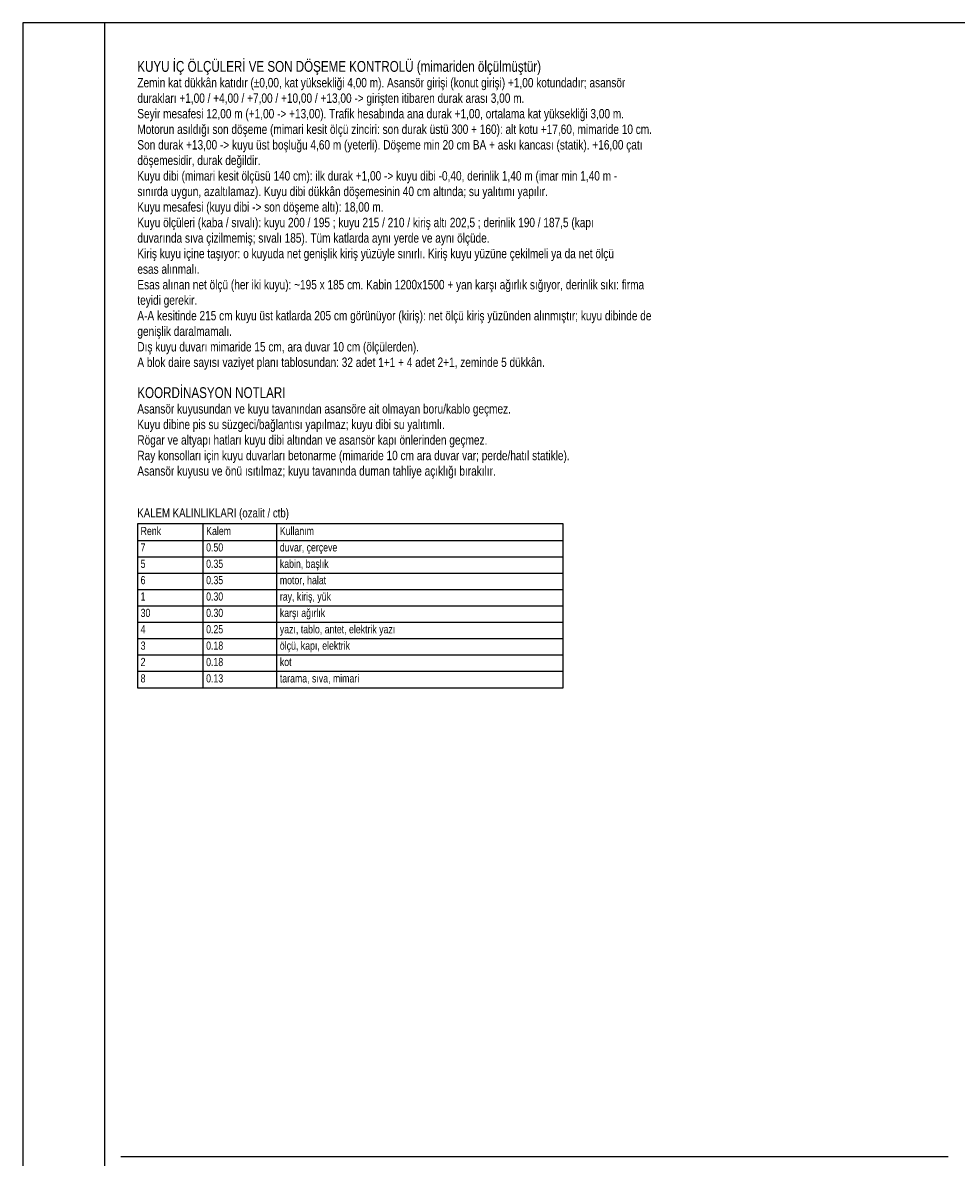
# Model space of a CAD drawing. Header units: centimetres. Extents: x 0 to 12309, y -30 to 2970.
# Tile 5 of 28: x 0 to 1140, y 1584 to 2970. Entities that reach past the tile are written whole.
import ezdxf

# ---------------------------------------------------------------- set-up
doc = ezdxf.new("R2010")
doc.units = ezdxf.units.CM
for name, color, linetype in [('ASN-ANTET', 4, 'Continuous'), ('ASN-BASLIK', 5, 'Continuous'), ('ASN-CERCEVE', 7, 'Continuous'), ('ASN-TABLO', 4, 'Continuous'), ('ASN-YAZI', 4, 'Continuous')]:
    doc.layers.add(name, color=color, linetype=linetype)

msp = doc.modelspace()

# ---------------------------------------------------------------- linework, layer by layer
at = {"layer": 'ASN-ANTET'}
msp.add_line((120, 1585), (1130, 1585), dxfattribs=at)
at = {"layer": 'ASN-CERCEVE'}
for points in [[(0, 0), (12308.9, 0), (12308.9, 2970), (0, 2970)], [(100, 0), (12283.9, 0), (12283.9, 2970), (100, 2970)]]:
    msp.add_lwpolyline(points, close=True, dxfattribs=at)
at = {"layer": 'ASN-TABLO'}
for p, q in [((220, 2357.7), (220, 2157.7)), ((310, 2357.7), (310, 2157.7)), ((140, 2337.7), (660, 2337.7)), ((140, 2317.7), (660, 2317.7)), ((140, 2297.7), (660, 2297.7)), ((140, 2277.7), (660, 2277.7)), ((140, 2257.7), (660, 2257.7)), ((140, 2237.7), (660, 2237.7)), ((140, 2217.7), (660, 2217.7)), ((140, 2197.7), (660, 2197.7)), ((140, 2177.7), (660, 2177.7))]:
    msp.add_line(p, q, dxfattribs=at)
msp.add_lwpolyline([(140, 2157.7), (660, 2157.7), (660, 2357.7), (140, 2357.7)], close=True, dxfattribs=at)

# ---------------------------------------------------------------- texts
at = {"layer": 'ASN-BASLIK', "width": 0.8}
for s, height, p in [('KUYU İÇ ÖLÇÜLERİ VE SON DÖŞEME KONTROLÜ (mimariden ölçülmüştür)', 13.225, (140, 2910)), ('KOORDİNASYON NOTLARI', 13.225, (140, 2511.5)), ('KALEM KALINLIKLARI (ozalit / ctb)', 11, (140, 2365.7)), ('Kullanım', 10, (314, 2344.1)), ('Renk', 10, (144, 2344.1)), ('Kalem', 10, (224, 2344.1))]:
    msp.add_text(s, height=height, dxfattribs=at).set_placement(p)
at = {"layer": 'ASN-TABLO', "width": 0.8}
for s, p in [('7', (144, 2324.1)), ('0.50', (224, 2324.1)), ('duvar, çerçeve', (314, 2324.1)), ('kabin, başlık', (314, 2304.1)), ('5', (144, 2304.1)), ('0.35', (224, 2304.1)), ('6', (144, 2284.1)), ('0.35', (224, 2284.1)), ('motor, halat', (314, 2284.1)), ('1', (144, 2264.1)), ('0.30', (224, 2264.1)), ('ray, kiriş, yük', (314, 2264.1)), ('30', (144, 2244.1)), ('0.30', (224, 2244.1)), ('karşı ağırlık', (314, 2244.1)), ('4', (144, 2224.1)), ('0.25', (224, 2224.1)), ('yazı, tablo, antet, elektrik yazı', (314, 2224.1)), ('3', (144, 2204.1)), ('0.18', (224, 2204.1)), ('ölçü, kapı, elektrik', (314, 2204.1)), ('2', (144, 2184.1)), ('0.18', (224, 2184.1)), ('kot', (314, 2184.1)), ('tarama, sıva, mimari', (314, 2164.1)), ('8', (144, 2164.1)), ('0.13', (224, 2164.1))]:
    msp.add_text(s, height=10, dxfattribs=at).set_placement(p)
at = {"layer": 'ASN-YAZI', "width": 0.8}
for s, p in [('Zemin kat dükkân katıdır (%%p0,00, kat yüksekliği 4,00 m). Asansör girişi (konut girişi) +1,00 kotundadır; asansör', (140, 2891)), ('durakları +1,00 / +4,00 / +7,00 / +10,00 / +13,00 -> girişten itibaren durak arası 3,00 m.', (140, 2872.1)), ('Seyir mesafesi 12,00 m (+1,00 -> +13,00). Trafik hesabında ana durak +1,00, ortalama kat yüksekliği 3,00 m.', (140, 2853.1)), ('Motorun asıldığı son döşeme (mimari kesit ölçü zinciri: son durak üstü 300 + 160): alt kotu +17,60, mimaride 10 cm.', (140, 2834.1)), ('Son durak +13,00 -> kuyu üst boşluğu 4,60 m (yeterli). Döşeme min 20 cm BA + askı kancası (statik). +16,00 çatı', (140, 2815.1)), ('döşemesidir, durak değildir.', (140, 2796.2)), ('Kuyu dibi (mimari kesit ölçüsü 140 cm): ilk durak +1,00 -> kuyu dibi -0,40, derinlik 1,40 m (imar min 1,40 m -', (140, 2777.2)), ('sınırda uygun, azaltılamaz). Kuyu dibi dükkân döşemesinin 40 cm altında; su yalıtımı yapılır.', (140, 2758.2)), ('Kuyu mesafesi (kuyu dibi -> son döşeme altı): 18,00 m.', (140, 2739.2)), ('Kuyu ölçüleri (kaba / sıvalı): kuyu 200 / 195 ; kuyu 215 / 210 / kiriş altı 202,5 ; derinlik 190 / 187,5 (kapı', (140, 2720.2)), ('duvarında sıva çizilmemiş; sıvalı 185). Tüm katlarda aynı yerde ve aynı ölçüde.', (140, 2701.3)), ('Kiriş kuyu içine taşıyor: o kuyuda net genişlik kiriş yüzüyle sınırlı. Kiriş kuyu yüzüne çekilmeli ya da net ölçü', (140, 2682.3)), ('esas alınmalı.', (140, 2663.3)), ('Esas alınan net ölçü (her iki kuyu): ~195 x 185 cm. Kabin 1200x1500 + yan karşı ağırlık sığıyor, derinlik sıkı: firma', (140, 2644.3)), ('teyidi gerekir.', (140, 2625.4)), ('A-A kesitinde 215 cm kuyu üst katlarda 205 cm görünüyor (kiriş): net ölçü kiriş yüzünden alınmıştır; kuyu dibinde de', (140, 2606.4)), ('genişlik daralmamalı.', (140, 2587.4)), ('Dış kuyu duvarı mimaride 15 cm, ara duvar 10 cm (ölçülerden).', (140, 2568.4)), ('A blok daire sayısı vaziyet planı tablosundan: 32 adet 1+1 + 4 adet 2+1, zeminde 5 dükkân.', (140, 2549.5)), ('Asansör kuyusundan ve kuyu tavanından asansöre ait olmayan boru/kablo geçmez.', (140, 2492.6)), ('Kuyu dibine pis su süzgeci/bağlantısı yapılmaz; kuyu dibi su yalıtımlı.', (140, 2473.6)), ('Rögar ve altyapı hatları kuyu dibi altından ve asansör kapı önlerinden geçmez.', (140, 2454.6)), ('Ray konsolları için kuyu duvarları betonarme (mimaride 10 cm ara duvar var; perde/hatıl statikle).', (140, 2435.6)), ('Asansör kuyusu ve önü ısıtılmaz; kuyu tavanında duman tahliye açıklığı bırakılır.', (140, 2416.7))]:
    msp.add_text(s, height=11.5, dxfattribs=at).set_placement(p)

doc.saveas('drawing.dxf')
